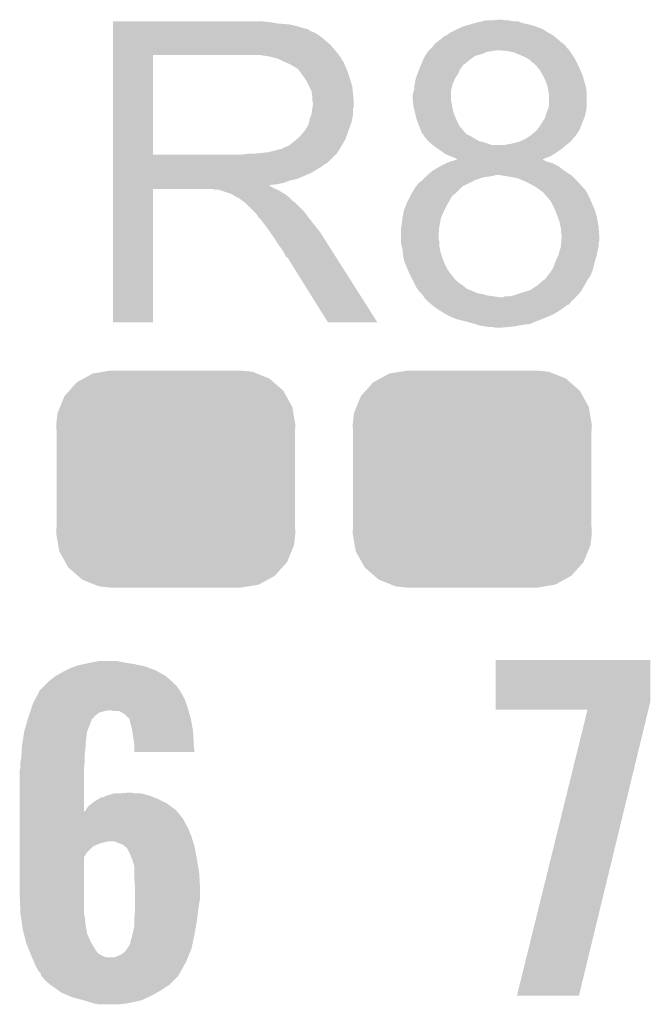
# Model space of a CAD drawing. Extents: x -0.05 to 0.95, y -0.15 to 1.54.
# Tile 36 of 45: x 0.53 to 0.61, y 1.08 to 1.21. Entities that reach past the tile are written whole.
import ezdxf

# ---------------------------------------------------------------- set-up
doc = ezdxf.new("R2010")
doc.units = 0
doc.layers.get('0').update_dxf_attribs({"linetype": 'CONTINUOUS'})
doc.layers.add('ACCEL_35_CLICK_V101_GTO', color=14, linetype='CONTINUOUS')
doc.layers.add('ACCEL_35_CLICK_V101_GTS', color=12, linetype='CONTINUOUS')

# ---------------------------------------------------------------- blocks, each defined once
blk = doc.blocks.new('CUSTOM_75')
for points in [[(-0.0092, 0.01369), (-0.00825, 0.01385), (0.00976, 0.01369), (0.00825, 0.01385)], [(-0.01263, 0.01234), (-0.01175, 0.01282), (0.01249, 0.01234), (0.01194, 0.01282)], [(-0.01175, 0.01282), (-0.01057, 0.01347), (0.01194, 0.01282), (0.01032, 0.01347)], [(-0.01057, 0.01347), (-0.0092, 0.01369), (0.01032, 0.01347), (0.00976, 0.01369)], [(-0.01358, 0.01127), (-0.01263, 0.01234), (0.01371, 0.01127), (0.01249, 0.01234)], [(-0.01475, 0.00922), (-0.01419, 0.01059), (0.01485, 0.00922), (0.01409, 0.01059)], [(-0.01419, 0.01059), (-0.01358, 0.01127), (0.01409, 0.01059), (0.01371, 0.01127)], [(-0.01508, 0.00841), (-0.01475, 0.00922), (0.01499, 0.00841), (0.01485, 0.00922)], [(-0.01525, 0.0069), (-0.01508, 0.00841), (0.01525, 0.0069), (0.01499, 0.00841)], [(-0.0152, 0.00607), (-0.01525, 0.0069), (0.0152, 0.00607), (0.01525, 0.0069)], [(-0.0152, -0.00607), (-0.0152, 0.00607), (0.0152, -0.00607), (0.0152, 0.00607)], [(-0.01525, -0.0069), (-0.0152, -0.00607), (0.01525, -0.0069), (0.0152, -0.00607)], [(-0.01499, -0.00841), (-0.01525, -0.0069), (0.01508, -0.00841), (0.01525, -0.0069)], [(-0.01485, -0.00922), (-0.01499, -0.00841), (0.01475, -0.00922), (0.01508, -0.00841)], [(-0.01409, -0.01059), (-0.01485, -0.00922), (0.01419, -0.01059), (0.01475, -0.00922)], [(-0.01371, -0.01127), (-0.01409, -0.01059), (0.01358, -0.01127), (0.01419, -0.01059)], [(-0.01249, -0.01234), (-0.01371, -0.01127), (0.01263, -0.01234), (0.01358, -0.01127)], [(-0.01194, -0.01282), (-0.01249, -0.01234), (0.01175, -0.01282), (0.01263, -0.01234)], [(-0.01032, -0.01347), (-0.01194, -0.01282), (0.01057, -0.01347), (0.01175, -0.01282)], [(-0.00976, -0.01369), (-0.01032, -0.01347), (0.0092, -0.01369), (0.01057, -0.01347)], [(-0.00825, -0.01385), (-0.00976, -0.01369), (0.00825, -0.01385), (0.0092, -0.01369)]]:
    blk.add_solid(points)

msp = doc.modelspace()

# ---------------------------------------------------------------- linework, layer by layer
at = {"layer": 'ACCEL_35_CLICK_V101_GTO'}
for points in [[(0.5873, 1.2095), (0.5882, 1.2096), (0.5891, 1.2095), (0.5887, 1.2096)], [(0.539, 1.2093), (0.539, 1.2094), (0.5589, 1.2093), (0.5578, 1.2094)], [(0.539, 1.2091), (0.539, 1.2093), (0.5601, 1.2091), (0.5589, 1.2093)], [(0.539, 1.209), (0.539, 1.2091), (0.5615, 1.209), (0.5601, 1.2091)], [(0.539, 1.2087), (0.539, 1.209), (0.5627, 1.2087), (0.5615, 1.209)], [(0.539, 1.2085), (0.539, 1.2087), (0.5633, 1.2085), (0.5627, 1.2087)], [(0.539, 1.2084), (0.539, 1.2085), (0.5638, 1.2084), (0.5633, 1.2085)], [(0.539, 1.2083), (0.539, 1.2084), (0.5639, 1.2083), (0.5639, 1.2084)], [(0.539, 1.2084), (0.539, 1.2084), (0.5639, 1.2084), (0.5638, 1.2084)], [(0.539, 1.2081), (0.539, 1.2083), (0.5643, 1.2081), (0.5639, 1.2083)], [(0.5821, 1.208), (0.5829, 1.2084), (0.5944, 1.208), (0.5938, 1.2084)], [(0.5829, 1.2084), (0.5835, 1.2087), (0.5938, 1.2084), (0.59296, 1.2087)], [(0.5835, 1.2087), (0.5842, 1.2089), (0.59296, 1.2087), (0.5924, 1.2089)], [(0.5842, 1.2089), (0.5849, 1.2091), (0.5924, 1.2089), (0.59153, 1.2091)], [(0.5849, 1.2091), (0.5853, 1.2092), (0.59153, 1.2091), (0.5911, 1.2092)], [(0.5853, 1.2092), (0.5861, 1.2094), (0.5911, 1.2092), (0.5906, 1.2094)], [(0.5861, 1.2094), (0.5865, 1.2095), (0.59, 1.2094), (0.5895, 1.2095)], [(0.5861, 1.2094), (0.5861, 1.2094), (0.5906, 1.2094), (0.59, 1.2094)], [(0.539, 1.2079), (0.539, 1.2081), (0.5648, 1.2079), (0.5643, 1.2081)], [(0.539, 1.2075), (0.539, 1.2079), (0.5654, 1.2075), (0.5648, 1.2079)], [(0.539, 1.207), (0.539, 1.2075), (0.566, 1.207), (0.5654, 1.2075)], [(0.5806, 1.207), (0.5808, 1.2071), (0.59582, 1.207), (0.5957, 1.2071)], [(0.5808, 1.2071), (0.5811, 1.2074), (0.5957, 1.2071), (0.59534, 1.2074)], [(0.5811, 1.2074), (0.5815, 1.2076), (0.59534, 1.2074), (0.5951, 1.2076)], [(0.5815, 1.2076), (0.5819, 1.2079), (0.5951, 1.2076), (0.59457, 1.2079)], [(0.5819, 1.2079), (0.5821, 1.208), (0.59457, 1.2079), (0.5944, 1.208)], [(0.539, 1.2064), (0.539, 1.207), (0.5667, 1.2064), (0.566, 1.207)], [(0.539, 1.2056), (0.539, 1.2064), (0.5674, 1.2056), (0.5667, 1.2064)], [(0.5793, 1.2057), (0.5794, 1.2058), (0.59717, 1.2057), (0.5971, 1.2058)], [(0.5794, 1.2058), (0.5797, 1.2061), (0.5971, 1.2058), (0.5968, 1.2061)], [(0.5797, 1.2061), (0.57995, 1.2064), (0.5968, 1.2061), (0.5966, 1.2064)], [(0.57995, 1.2064), (0.58003, 1.2065), (0.5966, 1.2064), (0.5964, 1.2065)], [(0.58003, 1.2065), (0.58012, 1.2066), (0.5964, 1.2065), (0.5964, 1.2066)], [(0.58012, 1.2066), (0.5802, 1.2067), (0.5963, 1.2066), (0.59618, 1.2067)], [(0.58012, 1.2066), (0.58012, 1.2066), (0.5964, 1.2066), (0.5963, 1.2066)], [(0.5803, 1.2067), (0.5806, 1.207), (0.59618, 1.2067), (0.59582, 1.207)], [(0.539, 1.2051), (0.539, 1.2056), (0.56779, 1.2051), (0.5674, 1.2056)], [(0.539, 1.1924), (0.539, 1.2051), (0.5441, 1.1924), (0.5441, 1.2051)], [(0.539, 1.2051), (0.539, 1.2051), (0.5441, 1.2051), (0.5562, 1.2051)], [(0.559, 1.2049), (0.5577, 1.2051), (0.56794, 1.2049), (0.56779, 1.2051)], [(0.55973, 1.2047), (0.559, 1.2049), (0.5681, 1.2047), (0.56794, 1.2049)], [(0.5601, 1.2046), (0.55973, 1.2047), (0.5681, 1.2046), (0.5681, 1.2047)], [(0.5609, 1.2042), (0.5601, 1.2046), (0.5684, 1.2042), (0.5681, 1.2046)], [(0.57855, 1.2045), (0.5788, 1.205), (0.5845, 1.2045), (0.5852, 1.205)], [(0.5788, 1.205), (0.57893, 1.2052), (0.5852, 1.205), (0.586, 1.2052)], [(0.57893, 1.2052), (0.57913, 1.2055), (0.586, 1.2052), (0.5867, 1.2055)], [(0.57913, 1.2055), (0.5792, 1.2056), (0.5867, 1.2055), (0.5874, 1.2056)], [(0.5792, 1.2056), (0.5793, 1.2057), (0.5874, 1.2056), (0.5879, 1.2057)], [(0.5893, 1.2056), (0.5883, 1.2057), (0.59723, 1.2056), (0.59717, 1.2057)], [(0.5902, 1.2054), (0.5893, 1.2056), (0.59737, 1.2054), (0.59723, 1.2056)], [(0.5916, 1.2048), (0.5902, 1.2054), (0.59777, 1.2048), (0.59737, 1.2054)], [(0.59193, 1.2046), (0.5916, 1.2048), (0.5979, 1.2046), (0.59777, 1.2048)], [(0.5921, 1.2045), (0.59193, 1.2046), (0.59795, 1.2045), (0.5979, 1.2046)], [(0.5616, 1.2039), (0.5609, 1.2042), (0.56852, 1.2039), (0.5684, 1.2042)], [(0.56193, 1.2037), (0.5616, 1.2039), (0.5686, 1.2037), (0.56852, 1.2039)], [(0.5621, 1.2036), (0.56193, 1.2037), (0.56864, 1.2036), (0.5686, 1.2037)], [(0.5624, 1.2034), (0.5621, 1.2036), (0.56873, 1.2034), (0.56864, 1.2036)], [(0.5628, 1.203), (0.5625, 1.2034), (0.5689, 1.203), (0.56873, 1.2034)], [(0.578, 1.2032), (0.57817, 1.2036), (0.5832, 1.2032), (0.5835, 1.2036)], [(0.57817, 1.2036), (0.57829, 1.2039), (0.5835, 1.2036), (0.5837, 1.2039)], [(0.57829, 1.2039), (0.5785, 1.2044), (0.5838, 1.2039), (0.58438, 1.2044)], [(0.57829, 1.2039), (0.57829, 1.2039), (0.5837, 1.2039), (0.5838, 1.2039)], [(0.5785, 1.2044), (0.57855, 1.2045), (0.58438, 1.2044), (0.5845, 1.2045)], [(0.5924, 1.2042), (0.5921, 1.2045), (0.5981, 1.2042), (0.59795, 1.2045)], [(0.5927, 1.204), (0.5924, 1.2042), (0.5982, 1.204), (0.5981, 1.2042)], [(0.5928, 1.2039), (0.5927, 1.204), (0.59825, 1.2039), (0.5982, 1.204)], [(0.59306, 1.2036), (0.5928, 1.2039), (0.5984, 1.2036), (0.59825, 1.2039)], [(0.5934, 1.2032), (0.59306, 1.2036), (0.59857, 1.2032), (0.5984, 1.2036)], [(0.5631, 1.2026), (0.5628, 1.203), (0.56903, 1.2026), (0.5689, 1.203)], [(0.56346, 1.2021), (0.5631, 1.2026), (0.5692, 1.2021), (0.56903, 1.2026)], [(0.5636, 1.2019), (0.56346, 1.2021), (0.56926, 1.2019), (0.5692, 1.2021)], [(0.57746, 1.2014), (0.5776, 1.2021), (0.5823, 1.2014), (0.5826, 1.2021)], [(0.5776, 1.2021), (0.57782, 1.2027), (0.5826, 1.2021), (0.583, 1.2027)], [(0.57782, 1.2027), (0.578, 1.2032), (0.583, 1.2027), (0.5832, 1.2032)], [(0.5938, 1.2025), (0.5934, 1.2032), (0.59886, 1.2025), (0.59857, 1.2032)], [(0.59385, 1.2024), (0.5938, 1.2025), (0.5989, 1.2024), (0.59886, 1.2025)], [(0.5942, 1.2017), (0.59385, 1.2024), (0.5991, 1.2017), (0.5989, 1.2024)], [(0.564, 1.2011), (0.5636, 1.2019), (0.5695, 1.2011), (0.56926, 1.2019)], [(0.5643, 1.2005), (0.564, 1.2011), (0.56956, 1.2005), (0.5695, 1.2011)], [(0.5774, 1.2011), (0.57746, 1.2014), (0.58222, 1.2011), (0.5823, 1.2014)], [(0.5774, 1.2007), (0.5774, 1.2011), (0.58213, 1.2007), (0.58222, 1.2011)], [(0.5944, 1.2011), (0.5942, 1.2017), (0.59927, 1.2011), (0.5991, 1.2017)], [(0.59442, 1.201), (0.5944, 1.2011), (0.5993, 1.201), (0.59927, 1.2011)], [(0.5945, 1.2005), (0.59442, 1.201), (0.59936, 1.2005), (0.5993, 1.201)], [(0.56436, 1.2001), (0.5643, 1.2005), (0.5696, 1.2001), (0.56956, 1.2005)], [(0.5644, 1.1998), (0.56436, 1.2001), (0.56963, 1.1998), (0.5696, 1.2001)], [(0.5644, 1.1993), (0.5644, 1.1998), (0.56967, 1.1993), (0.56963, 1.1998)], [(0.5772, 1.2), (0.5773, 1.2004), (0.5821, 1.2), (0.5821, 1.2004)], [(0.5772, 1.1996), (0.5772, 1.2), (0.5821, 1.1996), (0.5821, 1.2)], [(0.57723, 1.1993), (0.5772, 1.1996), (0.5821, 1.1993), (0.5821, 1.1996)], [(0.5773, 1.2004), (0.57737, 1.2006), (0.5821, 1.2004), (0.5821, 1.2006)], [(0.57737, 1.2006), (0.5774, 1.2007), (0.5821, 1.2006), (0.58213, 1.2007)], [(0.59456, 1.2002), (0.5945, 1.2005), (0.5994, 1.2002), (0.59936, 1.2005)], [(0.5946, 1.2), (0.59456, 1.2002), (0.5994, 1.2), (0.5994, 1.2002)], [(0.5946, 1.1986), (0.5946, 1.2), (0.5994, 1.1986), (0.5994, 1.2)], [(0.5643, 1.1975), (0.56441, 1.1983), (0.5696, 1.1975), (0.5696, 1.1983)], [(0.5645, 1.199), (0.5644, 1.1993), (0.56969, 1.199), (0.56967, 1.1993)], [(0.56441, 1.1983), (0.56444, 1.1985), (0.5696, 1.1983), (0.5697, 1.1985)], [(0.56444, 1.1985), (0.5645, 1.1989), (0.5697, 1.1985), (0.5697, 1.1989)], [(0.5645, 1.1989), (0.5645, 1.199), (0.5697, 1.1989), (0.56969, 1.199)], [(0.57728, 1.1988), (0.57723, 1.1993), (0.5822, 1.1988), (0.5821, 1.1993)], [(0.5773, 1.1986), (0.57728, 1.1988), (0.58223, 1.1986), (0.5822, 1.1988)], [(0.57739, 1.1982), (0.5773, 1.1986), (0.5823, 1.1982), (0.58223, 1.1986)], [(0.59434, 1.1979), (0.59456, 1.1985), (0.5993, 1.1979), (0.5994, 1.1985)], [(0.59456, 1.1985), (0.5946, 1.1986), (0.5994, 1.1985), (0.5994, 1.1986)], [(0.564, 1.1965), (0.5641, 1.197), (0.5694, 1.1965), (0.5695, 1.197)], [(0.5641, 1.197), (0.5643, 1.1975), (0.5695, 1.197), (0.5696, 1.1975)], [(0.5775, 1.1977), (0.57739, 1.1982), (0.58244, 1.1977), (0.5823, 1.1982)], [(0.57755, 1.1975), (0.5775, 1.1977), (0.5825, 1.1975), (0.58244, 1.1977)], [(0.5777, 1.1969), (0.57755, 1.1975), (0.58276, 1.1969), (0.5825, 1.1975)], [(0.5937, 1.1965), (0.5941, 1.1971), (0.59884, 1.1965), (0.5991, 1.1971)], [(0.5941, 1.1971), (0.5943, 1.1978), (0.5991, 1.1971), (0.59928, 1.1978)], [(0.5943, 1.1978), (0.59434, 1.1979), (0.59928, 1.1978), (0.5993, 1.1979)], [(0.5636, 1.1957), (0.5638, 1.196), (0.56911, 1.1957), (0.56922, 1.196)], [(0.5638, 1.196), (0.564, 1.1965), (0.56922, 1.196), (0.5694, 1.1965)], [(0.57774, 1.1968), (0.5777, 1.1969), (0.5828, 1.1968), (0.58276, 1.1969)], [(0.578, 1.1961), (0.57774, 1.1968), (0.58315, 1.1961), (0.5828, 1.1968)], [(0.57804, 1.196), (0.578, 1.1961), (0.5832, 1.196), (0.58315, 1.1961)], [(0.57832, 1.1953), (0.57804, 1.196), (0.5838, 1.1953), (0.5832, 1.196)], [(0.5931, 1.1956), (0.5934, 1.196), (0.5985, 1.1956), (0.59865, 1.196)], [(0.5934, 1.196), (0.59364, 1.1964), (0.59865, 1.196), (0.5988, 1.1964)], [(0.59364, 1.1964), (0.5937, 1.1965), (0.5988, 1.1964), (0.59884, 1.1965)], [(0.5625, 1.1944), (0.563, 1.1949), (0.56864, 1.1944), (0.56882, 1.1949)], [(0.563, 1.1949), (0.5634, 1.1954), (0.56882, 1.1949), (0.569, 1.1954)], [(0.5634, 1.1954), (0.5635, 1.1955), (0.569, 1.1954), (0.56904, 1.1955)], [(0.5635, 1.1955), (0.5636, 1.1957), (0.56904, 1.1955), (0.56911, 1.1957)], [(0.5784, 1.1951), (0.57832, 1.1953), (0.584, 1.1951), (0.5838, 1.1953)], [(0.5785, 1.195), (0.5784, 1.1951), (0.5841, 1.195), (0.584, 1.1951)], [(0.5786, 1.1949), (0.5785, 1.195), (0.5843, 1.1949), (0.5841, 1.195)], [(0.5786, 1.1948), (0.5786, 1.1949), (0.5845, 1.1948), (0.5843, 1.1949)], [(0.57886, 1.1945), (0.5786, 1.1948), (0.585, 1.1945), (0.5845, 1.1948)], [(0.5792, 1.1941), (0.57886, 1.1945), (0.5857, 1.1941), (0.585, 1.1945)], [(0.5914, 1.1943), (0.59172, 1.1945), (0.59755, 1.1943), (0.5977, 1.1945)], [(0.59172, 1.1945), (0.5922, 1.1948), (0.5977, 1.1945), (0.598, 1.1948)], [(0.5922, 1.1948), (0.5928, 1.1953), (0.598, 1.1948), (0.59831, 1.1953)], [(0.5928, 1.1953), (0.5931, 1.1956), (0.59831, 1.1953), (0.5985, 1.1956)], [(0.5605, 1.1931), (0.5608, 1.1933), (0.5679, 1.1931), (0.56802, 1.1933)], [(0.5608, 1.1933), (0.5611, 1.1934), (0.56802, 1.1933), (0.56807, 1.1934)], [(0.5611, 1.1934), (0.5615, 1.1936), (0.56807, 1.1934), (0.56819, 1.1936)], [(0.5615, 1.1936), (0.56237, 1.1943), (0.56819, 1.1936), (0.5686, 1.1943)], [(0.56237, 1.1943), (0.5625, 1.1944), (0.5686, 1.1943), (0.56864, 1.1944)], [(0.57943, 1.1939), (0.5792, 1.1941), (0.5865, 1.1939), (0.5857, 1.1941)], [(0.57978, 1.1936), (0.57943, 1.1939), (0.5873, 1.1936), (0.5865, 1.1939)], [(0.5799, 1.1935), (0.57978, 1.1936), (0.59666, 1.1935), (0.59678, 1.1936)], [(0.57978, 1.1936), (0.57978, 1.1936), (0.5888, 1.1936), (0.5873, 1.1936)], [(0.58032, 1.1932), (0.5799, 1.1935), (0.5963, 1.1932), (0.59666, 1.1935)], [(0.58102, 1.1927), (0.58032, 1.1932), (0.5956, 1.1927), (0.5963, 1.1932)], [(0.5888, 1.1936), (0.5893, 1.1937), (0.59678, 1.1936), (0.5969, 1.1937)], [(0.5893, 1.1937), (0.5899, 1.1938), (0.5969, 1.1937), (0.59703, 1.1938)], [(0.5899, 1.1938), (0.5907, 1.194), (0.59703, 1.1938), (0.59728, 1.194)], [(0.5907, 1.194), (0.59093, 1.1941), (0.59728, 1.194), (0.5974, 1.1941)], [(0.59093, 1.1941), (0.5914, 1.1943), (0.5974, 1.1941), (0.59755, 1.1943)], [(0.539, 1.192), (0.539, 1.1924), (0.567, 1.192), (0.5674, 1.1924)], [(0.539, 1.1924), (0.539, 1.1924), (0.5555, 1.1924), (0.5441, 1.1924)], [(0.539, 1.1919), (0.539, 1.192), (0.567, 1.1919), (0.567, 1.192)], [(0.5555, 1.1924), (0.5562, 1.1925), (0.5674, 1.1924), (0.5675, 1.1925)], [(0.557, 1.1925), (0.5588, 1.1927), (0.5675, 1.1925), (0.56763, 1.1927)], [(0.5588, 1.1927), (0.5604, 1.1931), (0.56763, 1.1927), (0.5679, 1.1931)], [(0.5813, 1.1925), (0.58102, 1.1927), (0.59528, 1.1925), (0.5956, 1.1927)], [(0.582, 1.1922), (0.5813, 1.1925), (0.5948, 1.1922), (0.59528, 1.1925)], [(0.5825, 1.192), (0.582, 1.1922), (0.5943, 1.192), (0.5948, 1.1922)], [(0.5829, 1.1918), (0.5825, 1.192), (0.5938, 1.1918), (0.5943, 1.192)], [(0.539, 1.1913), (0.539, 1.1919), (0.5663, 1.1913), (0.5669, 1.1919)], [(0.539, 1.1919), (0.539, 1.1919), (0.5669, 1.1919), (0.567, 1.1919)], [(0.539, 1.1911), (0.539, 1.1913), (0.5659, 1.1911), (0.5663, 1.1913)], [(0.539, 1.1908), (0.539, 1.1911), (0.5655, 1.1908), (0.5659, 1.1911)], [(0.539, 1.1902), (0.539, 1.1908), (0.5645, 1.1902), (0.5655, 1.1908)], [(0.5797, 1.1903), (0.5807, 1.1909), (0.5966, 1.1903), (0.5958, 1.1909)], [(0.5807, 1.1909), (0.5815, 1.1913), (0.5958, 1.1909), (0.595, 1.1913)], [(0.5815, 1.1913), (0.5817, 1.1914), (0.595, 1.1913), (0.59465, 1.1914)], [(0.5817, 1.1914), (0.58202, 1.1915), (0.59465, 1.1914), (0.5943, 1.1915)], [(0.58202, 1.1915), (0.58267, 1.1917), (0.5943, 1.1915), (0.5939, 1.1917)], [(0.58267, 1.1917), (0.58299, 1.1918), (0.5939, 1.1917), (0.5938, 1.1918)], [(0.539, 1.1899), (0.539, 1.1902), (0.5639, 1.1899), (0.5645, 1.1902)], [(0.539, 1.1893), (0.539, 1.1899), (0.5625, 1.1893), (0.5639, 1.1899)], [(0.5785, 1.1892), (0.5788, 1.1895), (0.5853, 1.1892), (0.5862, 1.1895)], [(0.5788, 1.1895), (0.5789, 1.1896), (0.5862, 1.1895), (0.587, 1.1896)], [(0.5789, 1.1896), (0.579, 1.1897), (0.587, 1.1896), (0.5876, 1.1897)], [(0.579, 1.1897), (0.57912, 1.1898), (0.5876, 1.1897), (0.5878, 1.1898)], [(0.57912, 1.1898), (0.5797, 1.1903), (0.59735, 1.1898), (0.5966, 1.1903)], [(0.5888, 1.1897), (0.5882, 1.1898), (0.5975, 1.1897), (0.59735, 1.1898)], [(0.5894, 1.1896), (0.5888, 1.1897), (0.5976, 1.1896), (0.5975, 1.1897)], [(0.5905, 1.1894), (0.5894, 1.1896), (0.5978, 1.1894), (0.5976, 1.1896)], [(0.539, 1.1891), (0.539, 1.1893), (0.5616, 1.1891), (0.5625, 1.1893)], [(0.539, 1.1888), (0.539, 1.1891), (0.5608, 1.1888), (0.5616, 1.1891)], [(0.539, 1.1886), (0.539, 1.1888), (0.5599, 1.1886), (0.5608, 1.1888)], [(0.539, 1.1885), (0.539, 1.1886), (0.5589, 1.1885), (0.5599, 1.1886)], [(0.539, 1.1884), (0.539, 1.1885), (0.559, 1.1884), (0.5589, 1.1885)], [(0.539, 1.1883), (0.539, 1.1884), (0.5592, 1.1883), (0.559, 1.1884)], [(0.539, 1.1881), (0.539, 1.1883), (0.5595, 1.1881), (0.5592, 1.1883)], [(0.57706, 1.1874), (0.5776, 1.1883), (0.5826, 1.1874), (0.5835, 1.1883)], [(0.5776, 1.1883), (0.5776, 1.1884), (0.5835, 1.1883), (0.5837, 1.1884)], [(0.5777, 1.1884), (0.5779, 1.1887), (0.5837, 1.1884), (0.5843, 1.1887)], [(0.5779, 1.1887), (0.5784, 1.1891), (0.5843, 1.1887), (0.5851, 1.1891)], [(0.5784, 1.1891), (0.5785, 1.1892), (0.5851, 1.1891), (0.5853, 1.1892)], [(0.5915, 1.189), (0.5905, 1.1894), (0.5982, 1.189), (0.5978, 1.1894)], [(0.5917, 1.1889), (0.5915, 1.189), (0.5983, 1.1889), (0.5982, 1.189)], [(0.5923, 1.1886), (0.5917, 1.1889), (0.59857, 1.1886), (0.5983, 1.1889)], [(0.593, 1.1882), (0.5923, 1.1886), (0.59892, 1.1882), (0.59857, 1.1886)], [(0.59325, 1.188), (0.593, 1.1882), (0.5991, 1.188), (0.59892, 1.1882)], [(0.539, 1.188), (0.539, 1.1881), (0.55975, 1.188), (0.5595, 1.1881)], [(0.539, 1.171), (0.539, 1.188), (0.5441, 1.171), (0.5441, 1.188)], [(0.539, 1.188), (0.539, 1.188), (0.5441, 1.188), (0.5517, 1.188)], [(0.5521, 1.1879), (0.5517, 1.188), (0.56, 1.1879), (0.55975, 1.188)], [(0.5527, 1.1878), (0.5526, 1.1879), (0.56017, 1.1878), (0.56, 1.1879)], [(0.554, 1.1874), (0.5528, 1.1878), (0.56083, 1.1874), (0.56017, 1.1878)], [(0.5542, 1.1873), (0.554, 1.1874), (0.561, 1.1873), (0.56083, 1.1874)], [(0.5544, 1.1872), (0.5542, 1.1873), (0.56112, 1.1872), (0.561, 1.1873)], [(0.5547, 1.187), (0.5544, 1.1872), (0.56137, 1.187), (0.56112, 1.1872)], [(0.5549, 1.1869), (0.5547, 1.187), (0.5615, 1.1869), (0.56137, 1.187)], [(0.5767, 1.1867), (0.57695, 1.1872), (0.582, 1.1867), (0.5823, 1.1872)], [(0.57695, 1.1872), (0.577, 1.1873), (0.5823, 1.1872), (0.58245, 1.1873)], [(0.577, 1.1873), (0.57706, 1.1874), (0.58245, 1.1873), (0.5826, 1.1874)], [(0.59337, 1.1879), (0.59325, 1.188), (0.5992, 1.1879), (0.5991, 1.188)], [(0.5935, 1.1878), (0.59337, 1.1879), (0.59927, 1.1878), (0.5992, 1.1879)], [(0.5938, 1.1876), (0.5935, 1.1878), (0.5994, 1.1876), (0.59927, 1.1878)], [(0.5939, 1.1875), (0.5938, 1.1876), (0.59945, 1.1875), (0.5994, 1.1876)], [(0.59434, 1.187), (0.5939, 1.1875), (0.5997, 1.187), (0.59945, 1.1875)], [(0.5947, 1.1866), (0.59434, 1.187), (0.59987, 1.1866), (0.5997, 1.187)], [(0.5551, 1.1868), (0.555, 1.1869), (0.5616, 1.1868), (0.5615, 1.1869)], [(0.5555, 1.1865), (0.5551, 1.1868), (0.5619, 1.1865), (0.5616, 1.1868)], [(0.55563, 1.1864), (0.5555, 1.1865), (0.562, 1.1864), (0.5619, 1.1865)], [(0.55588, 1.1862), (0.55563, 1.1864), (0.5623, 1.1862), (0.562, 1.1864)], [(0.556, 1.1861), (0.55588, 1.1862), (0.5624, 1.1861), (0.5623, 1.1862)], [(0.5569, 1.1852), (0.556, 1.1861), (0.5633, 1.1852), (0.5624, 1.1861)], [(0.5761, 1.1853), (0.57638, 1.186), (0.58125, 1.1853), (0.5816, 1.186)], [(0.57638, 1.186), (0.5765, 1.1863), (0.5816, 1.186), (0.58177, 1.1863)], [(0.5765, 1.1863), (0.5767, 1.1867), (0.58177, 1.1863), (0.582, 1.1867)], [(0.59487, 1.1863), (0.5947, 1.1866), (0.6, 1.1863), (0.59987, 1.1866)], [(0.5952, 1.1857), (0.59487, 1.1863), (0.60027, 1.1857), (0.6, 1.1863)], [(0.59532, 1.1854), (0.5952, 1.1857), (0.6004, 1.1854), (0.60027, 1.1857)], [(0.5572, 1.1849), (0.5569, 1.1852), (0.56353, 1.1849), (0.5633, 1.1852)], [(0.5575, 1.1845), (0.5572, 1.1849), (0.56383, 1.1845), (0.56353, 1.1849)], [(0.55755, 1.1844), (0.5575, 1.1845), (0.5639, 1.1844), (0.56383, 1.1845)], [(0.5759, 1.1843), (0.57608, 1.1852), (0.5808, 1.1843), (0.5812, 1.1852)], [(0.57608, 1.1852), (0.5761, 1.1853), (0.5812, 1.1852), (0.58125, 1.1853)], [(0.5956, 1.1847), (0.59532, 1.1854), (0.60061, 1.1847), (0.6004, 1.1854)], [(0.59571, 1.1844), (0.5956, 1.1847), (0.6007, 1.1844), (0.60061, 1.1847)], [(0.5576, 1.1843), (0.55755, 1.1844), (0.56398, 1.1843), (0.5639, 1.1844)], [(0.5583, 1.1835), (0.5577, 1.1843), (0.5646, 1.1835), (0.56398, 1.1843)], [(0.5589, 1.1827), (0.5583, 1.1835), (0.56524, 1.1827), (0.5646, 1.1835)], [(0.5757, 1.183), (0.57575, 1.1832), (0.58058, 1.183), (0.5806, 1.1832)], [(0.57575, 1.1832), (0.5758, 1.1834), (0.5806, 1.1832), (0.58064, 1.1834)], [(0.5758, 1.1834), (0.5759, 1.1843), (0.58064, 1.1834), (0.5808, 1.1843)], [(0.5959, 1.1839), (0.59571, 1.1844), (0.60078, 1.1839), (0.6007, 1.1844)], [(0.59606, 1.1832), (0.5959, 1.1839), (0.6009, 1.1832), (0.60078, 1.1839)], [(0.5961, 1.183), (0.59606, 1.1832), (0.60092, 1.183), (0.6009, 1.1832)], [(0.55903, 1.1825), (0.5589, 1.1827), (0.5654, 1.1825), (0.56524, 1.1827)], [(0.55977, 1.1814), (0.55903, 1.1825), (0.5661, 1.1814), (0.5654, 1.1825)], [(0.5757, 1.182), (0.5757, 1.183), (0.5805, 1.182), (0.58058, 1.183)], [(0.5757, 1.1817), (0.5757, 1.182), (0.5805, 1.1817), (0.5805, 1.182)], [(0.5961, 1.1824), (0.5961, 1.183), (0.60096, 1.1824), (0.60092, 1.183)], [(0.5962, 1.1822), (0.5961, 1.1824), (0.60098, 1.1822), (0.60096, 1.1824)], [(0.59616, 1.1814), (0.5962, 1.1819), (0.601, 1.1814), (0.601, 1.1819)], [(0.5962, 1.1819), (0.5962, 1.1822), (0.601, 1.1819), (0.60098, 1.1822)], [(0.5601, 1.1809), (0.55977, 1.1814), (0.56642, 1.1809), (0.5661, 1.1814)], [(0.5606, 1.1802), (0.5601, 1.1809), (0.56686, 1.1802), (0.56642, 1.1809)], [(0.5757, 1.1813), (0.5757, 1.1817), (0.5806, 1.1813), (0.5805, 1.1817)], [(0.5757, 1.1812), (0.5757, 1.1813), (0.5806, 1.1812), (0.5806, 1.1813)], [(0.57579, 1.1808), (0.5757, 1.1812), (0.5806, 1.1808), (0.5806, 1.1812)], [(0.5759, 1.1803), (0.57579, 1.1808), (0.58068, 1.1803), (0.5806, 1.1808)], [(0.59583, 1.1797), (0.5961, 1.1807), (0.6007, 1.1797), (0.6009, 1.1807)], [(0.5961, 1.1807), (0.59613, 1.1811), (0.6009, 1.1807), (0.6009, 1.1811)], [(0.59613, 1.1811), (0.59616, 1.1814), (0.6009, 1.1811), (0.601, 1.1814)], [(0.561, 1.1795), (0.5606, 1.1802), (0.56731, 1.1795), (0.56686, 1.1802)], [(0.5611, 1.1793), (0.561, 1.1795), (0.56743, 1.1793), (0.56731, 1.1795)], [(0.57591, 1.1802), (0.5759, 1.1803), (0.5807, 1.1802), (0.58068, 1.1803)], [(0.57599, 1.1795), (0.57591, 1.1802), (0.5809, 1.1795), (0.5807, 1.1802)], [(0.576, 1.1794), (0.57599, 1.1795), (0.58093, 1.1794), (0.5809, 1.1795)], [(0.57612, 1.1789), (0.576, 1.1794), (0.5811, 1.1789), (0.58093, 1.1794)], [(0.59553, 1.179), (0.5958, 1.1796), (0.6005, 1.179), (0.60067, 1.1796)], [(0.5958, 1.1796), (0.59583, 1.1797), (0.60067, 1.1796), (0.6007, 1.1797)], [(0.5613, 1.1792), (0.5611, 1.1793), (0.5675, 1.1792), (0.56743, 1.1793)], [(0.5614, 1.179), (0.5613, 1.1792), (0.56762, 1.179), (0.5675, 1.1792)], [(0.5664, 1.171), (0.5614, 1.179), (0.5727, 1.171), (0.56762, 1.179)], [(0.5762, 1.1786), (0.57612, 1.1789), (0.58123, 1.1786), (0.5811, 1.1789)], [(0.57637, 1.1782), (0.5762, 1.1786), (0.5814, 1.1782), (0.58123, 1.1786)], [(0.57641, 1.1781), (0.57637, 1.1782), (0.5815, 1.1781), (0.5814, 1.1782)], [(0.5951, 1.1779), (0.5954, 1.1787), (0.60022, 1.1779), (0.60042, 1.1787)], [(0.5954, 1.1787), (0.59553, 1.179), (0.60042, 1.1787), (0.6005, 1.179)], [(0.57654, 1.1778), (0.57641, 1.1781), (0.5816, 1.1778), (0.5815, 1.1781)], [(0.57667, 1.1775), (0.57654, 1.1778), (0.5818, 1.1775), (0.5816, 1.1778)], [(0.5768, 1.1772), (0.57667, 1.1775), (0.58203, 1.1772), (0.5818, 1.1775)], [(0.57685, 1.1771), (0.5768, 1.1772), (0.5821, 1.1771), (0.58203, 1.1772)], [(0.5771, 1.1766), (0.57685, 1.1771), (0.5825, 1.1766), (0.5821, 1.1771)], [(0.5943, 1.1768), (0.59446, 1.177), (0.59977, 1.1768), (0.5999, 1.177)], [(0.59446, 1.177), (0.5947, 1.1773), (0.5999, 1.177), (0.60001, 1.1773)], [(0.5947, 1.1773), (0.59503, 1.1778), (0.60001, 1.1773), (0.6002, 1.1778)], [(0.59503, 1.1778), (0.5951, 1.1779), (0.6002, 1.1778), (0.60022, 1.1779)], [(0.57735, 1.1761), (0.5771, 1.1766), (0.583, 1.1761), (0.5825, 1.1766)], [(0.57755, 1.1757), (0.57735, 1.1761), (0.5836, 1.1757), (0.583, 1.1761)], [(0.5777, 1.1754), (0.57755, 1.1757), (0.58396, 1.1754), (0.5836, 1.1757)], [(0.5922, 1.1751), (0.5931, 1.1757), (0.59876, 1.1751), (0.5991, 1.1757)], [(0.5931, 1.1757), (0.5939, 1.1764), (0.5991, 1.1757), (0.5995, 1.1764)], [(0.5939, 1.1764), (0.5941, 1.1765), (0.5995, 1.1764), (0.59957, 1.1765)], [(0.5941, 1.1765), (0.5943, 1.1768), (0.59957, 1.1765), (0.59977, 1.1768)], [(0.57785, 1.1752), (0.5777, 1.1754), (0.5842, 1.1752), (0.58396, 1.1754)], [(0.57793, 1.1751), (0.57785, 1.1752), (0.5846, 1.1751), (0.5843, 1.1752)], [(0.57785, 1.1752), (0.57785, 1.1752), (0.5843, 1.1752), (0.5842, 1.1752)], [(0.578, 1.175), (0.57793, 1.1751), (0.5848, 1.175), (0.5846, 1.1751)], [(0.5781, 1.1749), (0.578, 1.175), (0.585, 1.1749), (0.5848, 1.175)], [(0.5783, 1.1747), (0.5781, 1.1749), (0.5855, 1.1747), (0.585, 1.1749)], [(0.5784, 1.1746), (0.5783, 1.1747), (0.5861, 1.1746), (0.5855, 1.1747)], [(0.57853, 1.1744), (0.5784, 1.1746), (0.5868, 1.1744), (0.5861, 1.1746)], [(0.5786, 1.1743), (0.57853, 1.1744), (0.5876, 1.1743), (0.5868, 1.1744)], [(0.5896, 1.1743), (0.5903, 1.1745), (0.5981, 1.1743), (0.59827, 1.1745)], [(0.5903, 1.1745), (0.5912, 1.1748), (0.59827, 1.1745), (0.59853, 1.1748)], [(0.5912, 1.1748), (0.59187, 1.175), (0.59853, 1.1748), (0.5987, 1.175)], [(0.59187, 1.175), (0.5922, 1.1751), (0.5987, 1.175), (0.59876, 1.1751)], [(0.57867, 1.1742), (0.5786, 1.1743), (0.5883, 1.1742), (0.5876, 1.1743)], [(0.5788, 1.174), (0.57867, 1.1742), (0.5978, 1.174), (0.598, 1.1742)], [(0.5791, 1.1737), (0.5788, 1.174), (0.5975, 1.1737), (0.5978, 1.174)], [(0.57933, 1.1735), (0.5791, 1.1737), (0.5973, 1.1735), (0.5975, 1.1737)], [(0.57957, 1.1733), (0.57933, 1.1735), (0.5972, 1.1733), (0.5973, 1.1735)], [(0.57968, 1.1732), (0.57957, 1.1733), (0.5969, 1.1732), (0.5972, 1.1733)], [(0.5798, 1.1731), (0.57968, 1.1732), (0.59677, 1.1731), (0.5969, 1.1732)], [(0.5887, 1.1742), (0.5889, 1.1743), (0.598, 1.1742), (0.5981, 1.1743)], [(0.5805, 1.1726), (0.5798, 1.1731), (0.5961, 1.1726), (0.59677, 1.1731)], [(0.5813, 1.1721), (0.5805, 1.1726), (0.59527, 1.1721), (0.5961, 1.1726)], [(0.5815, 1.172), (0.5813, 1.1721), (0.5951, 1.172), (0.59527, 1.1721)], [(0.5821, 1.1717), (0.5815, 1.172), (0.5944, 1.1717), (0.5951, 1.172)], [(0.5727, 1.171), (0.5727, 1.171), (0.5727, 1.171), (0.5664, 1.171)], [(0.5828, 1.1714), (0.5821, 1.1717), (0.5937, 1.1714), (0.5944, 1.1717)], [(0.5836, 1.1712), (0.5828, 1.1714), (0.59317, 1.1712), (0.5937, 1.1714)], [(0.58398, 1.1711), (0.5836, 1.1712), (0.5929, 1.1711), (0.59317, 1.1712)], [(0.5851, 1.1708), (0.58398, 1.1711), (0.5922, 1.1708), (0.5929, 1.1711)], [(0.5854, 1.1707), (0.5851, 1.1708), (0.5913, 1.1707), (0.5922, 1.1708)], [(0.5857, 1.1706), (0.5854, 1.1707), (0.5908, 1.1706), (0.5913, 1.1707)], [(0.5863, 1.1705), (0.5857, 1.1706), (0.5903, 1.1705), (0.5908, 1.1706)], [(0.5869, 1.1704), (0.5863, 1.1705), (0.5894, 1.1704), (0.5903, 1.1705)], [(0.5878, 1.1703), (0.5874, 1.1704), (0.5883, 1.1703), (0.5894, 1.1704)], [(0.5878, 1.1226), (0.5878, 1.1279), (0.6075, 1.1226), (0.6075, 1.1279)], [(0.5878, 1.1279), (0.5878, 1.1279), (0.6075, 1.1279), (0.5878, 1.1279)], [(0.533, 1.1266), (0.5336, 1.1269), (0.5444, 1.1266), (0.54362, 1.1269)], [(0.5336, 1.1269), (0.53413, 1.1271), (0.54362, 1.1269), (0.5431, 1.1271)], [(0.53413, 1.1271), (0.5344, 1.1272), (0.5431, 1.1271), (0.54263, 1.1272)], [(0.5344, 1.1272), (0.5353, 1.1274), (0.54263, 1.1272), (0.5417, 1.1274)], [(0.5353, 1.1274), (0.5362, 1.1276), (0.5417, 1.1274), (0.5404, 1.1276)], [(0.5362, 1.1276), (0.5373, 1.1278), (0.5404, 1.1276), (0.5394, 1.1278)], [(0.5308, 1.1252), (0.5317, 1.1259), (0.54648, 1.1252), (0.5457, 1.1259)], [(0.5317, 1.1259), (0.5328, 1.1265), (0.5457, 1.1259), (0.54459, 1.1265)], [(0.5328, 1.1265), (0.533, 1.1266), (0.54459, 1.1265), (0.5444, 1.1266)], [(0.5296, 1.124), (0.5301, 1.1245), (0.54753, 1.124), (0.5472, 1.1245)], [(0.5301, 1.1245), (0.5306, 1.125), (0.5472, 1.1245), (0.5467, 1.125)], [(0.5306, 1.125), (0.5308, 1.1252), (0.5467, 1.125), (0.54648, 1.1252)], [(0.5288, 1.1224), (0.52912, 1.123), (0.54832, 1.1224), (0.5481, 1.123)], [(0.52912, 1.123), (0.5296, 1.1239), (0.5481, 1.123), (0.5476, 1.1239)], [(0.5296, 1.1239), (0.5296, 1.124), (0.5476, 1.1239), (0.54753, 1.124)], [(0.5285, 1.1215), (0.52863, 1.1219), (0.54861, 1.1215), (0.5485, 1.1219)], [(0.52863, 1.1219), (0.5288, 1.1224), (0.5485, 1.1219), (0.54832, 1.1224)], [(0.5878, 1.1216), (0.5878, 1.1226), (0.60726, 1.1216), (0.6075, 1.1226)], [(0.52796, 1.1198), (0.52814, 1.1204), (0.5361, 1.1198), (0.5363, 1.1204)], [(0.52814, 1.1204), (0.52817, 1.1205), (0.5363, 1.1204), (0.5365, 1.1205)], [(0.52817, 1.1205), (0.5282, 1.1206), (0.5365, 1.1205), (0.53655, 1.1206)], [(0.5282, 1.1206), (0.52823, 1.1207), (0.53655, 1.1206), (0.5366, 1.1207)], [(0.52823, 1.1207), (0.5284, 1.1212), (0.5366, 1.1207), (0.5372, 1.1212)], [(0.5284, 1.1212), (0.52847, 1.1214), (0.5372, 1.1212), (0.5379, 1.1214)], [(0.52847, 1.1214), (0.5285, 1.1215), (0.5379, 1.1214), (0.5384, 1.1215)], [(0.5393, 1.1214), (0.5387, 1.1215), (0.54864, 1.1214), (0.54861, 1.1215)], [(0.5402, 1.1212), (0.5398, 1.1214), (0.5487, 1.1212), (0.54864, 1.1214)], [(0.5406, 1.1209), (0.5402, 1.1212), (0.54879, 1.1209), (0.5487, 1.1212)], [(0.541, 1.1205), (0.5406, 1.1209), (0.5489, 1.1205), (0.54879, 1.1209)], [(0.5411, 1.1204), (0.541, 1.1205), (0.54892, 1.1204), (0.5489, 1.1205)], [(0.5412, 1.1199), (0.5411, 1.1204), (0.54901, 1.1199), (0.54892, 1.1204)], [(0.5905, 1.0851), (0.5995, 1.1216), (0.5984, 1.0851), (0.60726, 1.1216)], [(0.5277, 1.1189), (0.52796, 1.1198), (0.53574, 1.1189), (0.5361, 1.1198)], [(0.5414, 1.1192), (0.5412, 1.1199), (0.54914, 1.1192), (0.54901, 1.1199)], [(0.54145, 1.1189), (0.5414, 1.1192), (0.5492, 1.1189), (0.54914, 1.1192)], [(0.52752, 1.1178), (0.52757, 1.1181), (0.5356, 1.1178), (0.5356, 1.1181)], [(0.52757, 1.1181), (0.52768, 1.1188), (0.5356, 1.1181), (0.5357, 1.1188)], [(0.52768, 1.1188), (0.5277, 1.1189), (0.5357, 1.1188), (0.53574, 1.1189)], [(0.5416, 1.1179), (0.54145, 1.1189), (0.54925, 1.1179), (0.5492, 1.1189)], [(0.5417, 1.1172), (0.5416, 1.1179), (0.54929, 1.1172), (0.54925, 1.1179)], [(0.52733, 1.116), (0.52738, 1.1168), (0.5354, 1.116), (0.5355, 1.1168)], [(0.52738, 1.1168), (0.5274, 1.1171), (0.5355, 1.1168), (0.5355, 1.1171)], [(0.5274, 1.1171), (0.52745, 1.1174), (0.5355, 1.1171), (0.5355, 1.1174)], [(0.52745, 1.1174), (0.52752, 1.1178), (0.5355, 1.1174), (0.5356, 1.1178)], [(0.5417, 1.1169), (0.5417, 1.1172), (0.5493, 1.1169), (0.54929, 1.1172)], [(0.5417, 1.1162), (0.5417, 1.1169), (0.5494, 1.1162), (0.5493, 1.1169)], [(0.52723, 1.1151), (0.5273, 1.1155), (0.5354, 1.1151), (0.5354, 1.1155)], [(0.5273, 1.1155), (0.52733, 1.116), (0.5354, 1.1155), (0.5354, 1.116)], [(0.5271, 1.1138), (0.52716, 1.1141), (0.5353, 1.1138), (0.5353, 1.1141)], [(0.52716, 1.1141), (0.5272, 1.1143), (0.5353, 1.1141), (0.53532, 1.1143)], [(0.5272, 1.1149), (0.52723, 1.1151), (0.53538, 1.1149), (0.5354, 1.1151)], [(0.5272, 1.1143), (0.5272, 1.1149), (0.53532, 1.1143), (0.53538, 1.1149)], [(0.5271, 1.1086), (0.5271, 1.1138), (0.5353, 1.1086), (0.5353, 1.1138)], [(0.53717, 1.1102), (0.5375, 1.1104), (0.5447, 1.1102), (0.5442, 1.1104)], [(0.5377, 1.1104), (0.5381, 1.1106), (0.5442, 1.1104), (0.5437, 1.1106)], [(0.5381, 1.1106), (0.5385, 1.1107), (0.5437, 1.1106), (0.54333, 1.1107)], [(0.5385, 1.1107), (0.5391, 1.1109), (0.54333, 1.1107), (0.5426, 1.1109)], [(0.5397, 1.1109), (0.541, 1.111), (0.5417, 1.1109), (0.5414, 1.111)], [(0.541, 1.111), (0.541, 1.111), (0.5414, 1.111), (0.541, 1.111)], [(0.53556, 1.1088), (0.5358, 1.1092), (0.547, 1.1088), (0.54645, 1.1092)], [(0.5358, 1.1092), (0.53627, 1.1096), (0.54645, 1.1092), (0.5459, 1.1096)], [(0.53627, 1.1096), (0.5365, 1.1098), (0.5459, 1.1096), (0.5455, 1.1098)], [(0.5365, 1.1098), (0.53717, 1.1102), (0.5455, 1.1098), (0.5447, 1.1102)], [(0.5271, 1.1077), (0.5271, 1.1086), (0.5479, 1.1077), (0.54716, 1.1086)], [(0.5353, 1.1086), (0.5355, 1.1087), (0.54716, 1.1086), (0.54708, 1.1087)], [(0.5355, 1.1087), (0.53556, 1.1088), (0.54708, 1.1087), (0.547, 1.1088)], [(0.5271, 1.1071), (0.5271, 1.1077), (0.5482, 1.1071), (0.5479, 1.1077)], [(0.5271, 1.1064), (0.5271, 1.1071), (0.5486, 1.1064), (0.5482, 1.1071)], [(0.5271, 1.1054), (0.5271, 1.1064), (0.549, 1.1054), (0.5486, 1.1064)], [(0.5271, 1.1048), (0.5271, 1.1054), (0.54918, 1.1048), (0.549, 1.1054)], [(0.5271, 1.1047), (0.5271, 1.1048), (0.538, 1.1047), (0.5385, 1.1048)], [(0.5271, 1.1045), (0.5271, 1.1047), (0.5373, 1.1045), (0.538, 1.1047)], [(0.5271, 1.1042), (0.5271, 1.1045), (0.5366, 1.1042), (0.5373, 1.1045)], [(0.5271, 1.1041), (0.5271, 1.1042), (0.5364, 1.1041), (0.5366, 1.1042)], [(0.5271, 1.1034), (0.5271, 1.1041), (0.5357, 1.1034), (0.5364, 1.1041)], [(0.5396, 1.1046), (0.5392, 1.1048), (0.54925, 1.1046), (0.54918, 1.1048)], [(0.5402, 1.1044), (0.5396, 1.1046), (0.54931, 1.1044), (0.54925, 1.1046)], [(0.54058, 1.1041), (0.5402, 1.1044), (0.5494, 1.1041), (0.54931, 1.1044)], [(0.5407, 1.104), (0.54058, 1.1041), (0.54942, 1.104), (0.5494, 1.1041)], [(0.5271, 1.1028), (0.5271, 1.1034), (0.5353, 1.1028), (0.5357, 1.1034)], [(0.5271, 1.0979), (0.5271, 1.1028), (0.5353, 1.0979), (0.5353, 1.1028)], [(0.5408, 1.1039), (0.5408, 1.104), (0.54944, 1.1039), (0.54942, 1.104)], [(0.5412, 1.1031), (0.5408, 1.1039), (0.54959, 1.1031), (0.54944, 1.1039)], [(0.54143, 1.1025), (0.5412, 1.1031), (0.5497, 1.1025), (0.54959, 1.1031)], [(0.5415, 1.1023), (0.54143, 1.1025), (0.54973, 1.1023), (0.5497, 1.1025)], [(0.5417, 1.1017), (0.5415, 1.1023), (0.54983, 1.1017), (0.54973, 1.1023)], [(0.5417, 1.1007), (0.5417, 1.1017), (0.55, 1.1007), (0.54983, 1.1017)], [(0.5417, 1.1002), (0.5417, 1.1007), (0.55002, 1.1002), (0.55, 1.1007)], [(0.5418, 1.0989), (0.5417, 1.1002), (0.55009, 1.0989), (0.55002, 1.1002)], [(0.5272, 1.0956), (0.5271, 1.0979), (0.5353, 1.0956), (0.5353, 1.0979)], [(0.5418, 1.0987), (0.5418, 1.0989), (0.5501, 1.0987), (0.55009, 1.0989)], [(0.5418, 1.0975), (0.5418, 1.0987), (0.5501, 1.0975), (0.5501, 1.0987)], [(0.5418, 1.097), (0.5418, 1.0975), (0.55, 1.097), (0.5501, 1.0975)], [(0.5418, 1.0963), (0.5418, 1.097), (0.5499, 1.0963), (0.55, 1.097)], [(0.52721, 1.0955), (0.5272, 1.0956), (0.5353, 1.0955), (0.5353, 1.0956)], [(0.52727, 1.0951), (0.52721, 1.0955), (0.5354, 1.0951), (0.5353, 1.0955)], [(0.5417, 1.0948), (0.5418, 1.096), (0.54971, 1.0948), (0.54986, 1.096)], [(0.5418, 1.096), (0.5418, 1.0963), (0.54986, 1.096), (0.5499, 1.0963)], [(0.52741, 1.0941), (0.52727, 1.0951), (0.5355, 1.0941), (0.5354, 1.0951)], [(0.5275, 1.0935), (0.52741, 1.0941), (0.53561, 1.0935), (0.5355, 1.0941)], [(0.5417, 1.0947), (0.5417, 1.0948), (0.5497, 1.0947), (0.54971, 1.0948)], [(0.5417, 1.0939), (0.5417, 1.0947), (0.54956, 1.0939), (0.5497, 1.0947)], [(0.52763, 1.093), (0.5275, 1.0935), (0.5357, 1.093), (0.53561, 1.0935)], [(0.5279, 1.0919), (0.52763, 1.093), (0.5362, 1.0919), (0.5357, 1.093)], [(0.5414, 1.0925), (0.5415, 1.093), (0.54929, 1.0925), (0.5494, 1.093)], [(0.5415, 1.093), (0.5417, 1.0939), (0.5494, 1.093), (0.54956, 1.0939)], [(0.5283, 1.0909), (0.5279, 1.0919), (0.5368, 1.0909), (0.5362, 1.0919)], [(0.5408, 1.0911), (0.5412, 1.0917), (0.549, 1.0911), (0.54913, 1.0917)], [(0.5412, 1.092), (0.5414, 1.0925), (0.54919, 1.092), (0.54929, 1.0925)], [(0.5412, 1.0917), (0.5412, 1.092), (0.54913, 1.0917), (0.54919, 1.092)], [(0.52846, 1.0905), (0.5283, 1.0909), (0.5371, 1.0905), (0.5368, 1.0909)], [(0.5285, 1.0904), (0.52846, 1.0905), (0.53727, 1.0904), (0.5371, 1.0905)], [(0.52858, 1.0902), (0.5285, 1.0904), (0.5376, 1.0902), (0.53727, 1.0904)], [(0.5397, 1.0902), (0.5401, 1.0904), (0.54863, 1.0902), (0.54871, 1.0904)], [(0.5401, 1.0904), (0.5405, 1.0907), (0.54871, 1.0904), (0.54884, 1.0907)], [(0.5405, 1.0907), (0.5408, 1.0911), (0.54884, 1.0907), (0.549, 1.0911)], [(0.52867, 1.09), (0.52858, 1.0902), (0.5381, 1.09), (0.5376, 1.0902)], [(0.52892, 1.0894), (0.52867, 1.09), (0.5483, 1.0894), (0.54855, 1.09)], [(0.52867, 1.09), (0.52867, 1.09), (0.5392, 1.09), (0.5381, 1.09)], [(0.529, 1.0892), (0.52892, 1.0894), (0.54819, 1.0892), (0.5483, 1.0894)], [(0.5294, 1.0884), (0.529, 1.0892), (0.54774, 1.0884), (0.54819, 1.0892)], [(0.5392, 1.09), (0.5397, 1.0902), (0.54855, 1.09), (0.54863, 1.0902)], [(0.5296, 1.0881), (0.5294, 1.0884), (0.54757, 1.0881), (0.54774, 1.0884)], [(0.5298, 1.0879), (0.5296, 1.0881), (0.54746, 1.0879), (0.54757, 1.0881)], [(0.5298, 1.0878), (0.5298, 1.0879), (0.5474, 1.0878), (0.54746, 1.0879)], [(0.5298, 1.0877), (0.5298, 1.0878), (0.54735, 1.0877), (0.5474, 1.0878)], [(0.52989, 1.0876), (0.5298, 1.0877), (0.5473, 1.0876), (0.54735, 1.0877)], [(0.5304, 1.087), (0.52989, 1.0876), (0.5467, 1.087), (0.5473, 1.0876)], [(0.531, 1.0865), (0.5304, 1.087), (0.5462, 1.0865), (0.5467, 1.087)], [(0.53184, 1.0859), (0.531, 1.0865), (0.5453, 1.0859), (0.5462, 1.0865)], [(0.5324, 1.0855), (0.53184, 1.0859), (0.54461, 1.0855), (0.5453, 1.0859)], [(0.5331, 1.0852), (0.5324, 1.0855), (0.5441, 1.0852), (0.54461, 1.0855)], [(0.5338, 1.0849), (0.5331, 1.0852), (0.54346, 1.0849), (0.5441, 1.0852)], [(0.5353, 1.0845), (0.5338, 1.0849), (0.5426, 1.0845), (0.54346, 1.0849)], [(0.5366, 1.0841), (0.5353, 1.0845), (0.5407, 1.0841), (0.5426, 1.0845)], [(0.5372, 1.084), (0.5366, 1.0841), (0.5397, 1.084), (0.5407, 1.0841)]]:
    msp.add_solid(points, dxfattribs=at)

# ---------------------------------------------------------------- block references
at = {"layer": 'ACCEL_35_CLICK_V101_GTS'}
for p in [(0.547, 1.151), (0.5848, 1.151)]:
    msp.add_blockref('CUSTOM_75', p, dxfattribs=at)

doc.saveas('drawing.dxf')
